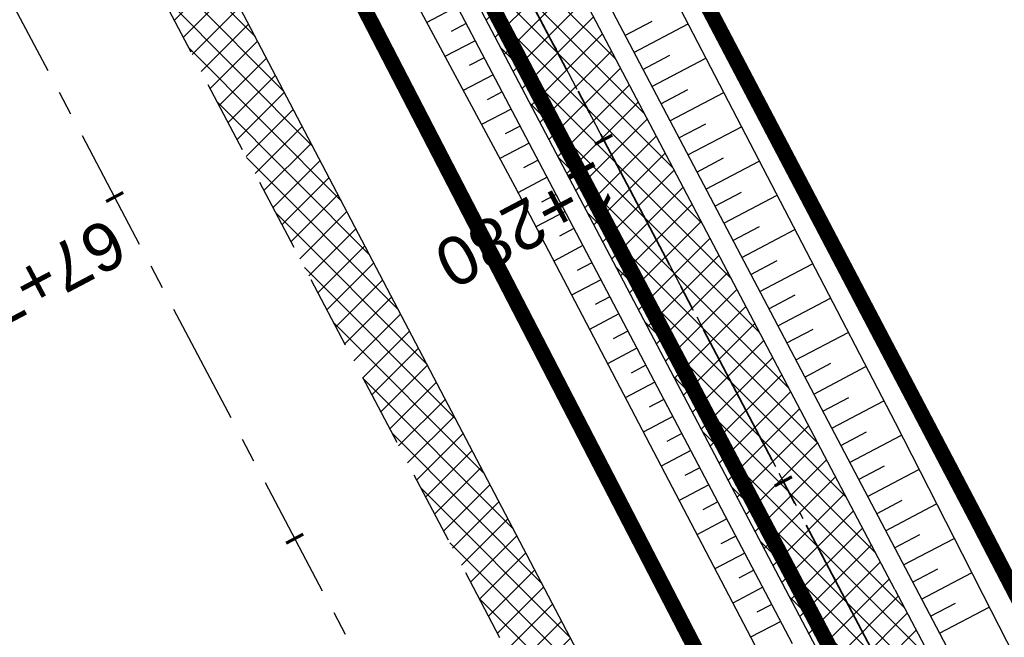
# Model space of a CAD drawing. Header units: metres. Extents: x 7529682 to 7533751, y 5721195 to 5727842.
# Tile 176 of 210: x 7530301 to 7530326, y 5726654 to 5726670. Entities that reach past the tile are written whole.
import ezdxf

# ---------------------------------------------------------------- set-up
doc = ezdxf.new("R2010")
doc.units = ezdxf.units.M
for name, pattern in [('817-dzialki-09-05-04$0$HIDDEN', [0.375, 0.25, -0.125]), ('ACAD_ISO05W100', [33, 24, -3, 0, -3, 0, -3]), ('CENTER', [50.800000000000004, 31.75, -6.35, 6.35, -6.35]), ('CENTER2', [28.575000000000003, 19.05, -3.175, 3.175, -3.175]), ('HIDDEN', [9.524999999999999, 6.35, -3.175])]:
    doc.linetypes.add(name, pattern=pattern)
for name, color, linetype in [('C-DROGI-SYTUACJA', 7, 'Continuous'), ('C-DROGI-SYTUACJA-ETYKIETY', 7, 'Continuous'), ('D-hatch-pobocza', 131, 'Continuous'), ('D-pobocza', 60, 'Continuous'), ('D-rowy', 160, 'Continuous'), ('D-skarpa', 2, 'Continuous'), ('D-skarpa-kreskowanie', 2, 'Continuous')]:
    doc.layers.add(name, color=color, linetype=linetype)
for name, color, linetype, lineweight, true_color in [('D-ewidencja-numery', 7, 'Continuous', 50, 0x40ff00), ('D-hatch-ciag-pieszo-rowerowy', 7, 'Continuous', 13, 0xff9f80), ('D-LR-etap-III', 7, '817-dzialki-09-05-04$0$HIDDEN', 50, 0x00008f)]:
    doc.layers.add(name, color=color, linetype=linetype, lineweight=lineweight, true_color=true_color)
for name, color, linetype, lineweight in [('D-krawędzie', 3, 'Continuous', 30), ('D-obrzeża', 2, 'Continuous', 30), ('D-oś', 10, 'CENTER', 30), ('D-pas-drogowy', 7, 'ACAD_ISO05W100', 50)]:
    doc.layers.add(name, color=color, linetype=linetype, lineweight=lineweight)
doc.layers.add('poprzeczki', color=7, linetype='Continuous', true_color=0x0000c7)
doc.styles.get("Standard").update_dxf_attribs({"font": 'arial.ttf'})
pattern_1 = [(45, (0, 0), (-0.3367596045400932, 0.3367596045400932), []), (135, (0, 0), (-0.3367596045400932, -0.3367596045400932), [])]

# ---------------------------------------------------------------- blocks, each defined once
blk = doc.blocks.new('AeccTickLine')
at = {"color": 0, "linetype": 'ByBlock', "lineweight": -2}
blk.add_line((0, 1), (-3.673819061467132e-16, -1), dxfattribs=at)

msp = doc.modelspace()

# ---------------------------------------------------------------- hatches: boundary and pattern name
at = {"layer": 'D-hatch-ciag-pieszo-rowerowy'}
h = msp.add_hatch(dxfattribs=at)
h.set_pattern_fill('ANSI37', color=256, scale=0.15, style=0)
h.set_pattern_definition(pattern_1)
h.paths.add_polyline_path([(7530290.543319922, 5726718.375739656, -0.05981638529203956), (7530286.288863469, 5726729.511308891), (7530285.062150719, 5726729.254160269, 0.06075633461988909), (7530289.361782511, 5726717.936811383), (7530322.48423269, 5726654.997800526), (7530323.289992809, 5726653.467806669), (7530324.387465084, 5726654.066463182), (7530323.589988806, 5726655.580727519)])
h.paths.add_polyline_path([(7530289.361782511, 5726717.936811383, -0.06075633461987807), (7530285.062150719, 5726729.254160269), (7530283.836125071, 5726728.997155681, 0.06169626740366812), (7530288.180245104, 5726717.497883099), (7530321.378060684, 5726654.415663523), (7530322.192520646, 5726652.869150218), (7530323.289992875, 5726653.467806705), (7530322.483990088, 5726654.998261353)])
at = {"layer": 'D-hatch-pobocza'}
h = msp.add_hatch(dxfattribs=at)
h.set_pattern_fill('ANSI37', color=256, scale=0.15, style=0)
h.set_pattern_definition(pattern_1)
h.paths.add_polyline_path([(7530484.05, 5726334.34), (7530471.92, 5726357.11), (7530458.95, 5726381.07), (7530447.57, 5726403.23), (7530435.55, 5726425.46), (7530424.34, 5726446.96), (7530408.219999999, 5726477.68), (7530396.719999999, 5726499.26), (7530381.74, 5726527.87), (7530371.44, 5726547.5), (7530359.58, 5726569.81), (7530349.42, 5726588.72), (7530332.29, 5726621.37), (7530323.719999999, 5726638.05), (7530306.54, 5726670.82), (7530298.559999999, 5726686.33), (7530287.259999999, 5726707.54), (7530284.291048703, 5726713.261271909), (7530282.669641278, 5726712.403913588), (7530284.501430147, 5726708.939695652), (7530291.375516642, 5726695.939652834), (7530296.045865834, 5726687.107244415), (7530304.46414878, 5726671.186868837), (7530316.603827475, 5726648.181421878), (7530333.058434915, 5726617.014067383), (7530350.00379698, 5726585.00616126), (7530367.257623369, 5726552.315762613), (7530385.762825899, 5726517.234589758), (7530404.054360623, 5726482.546167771), (7530421.086512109, 5726450.182125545), (7530442.441939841, 5726409.661369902), (7530463.421308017, 5726369.849931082), (7530489.269347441, 5726320.82820421), (7530506.411845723, 5726288.291398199), (7530524.314558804, 5726254.7836642), (7530540.549094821, 5726224.891183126), (7530548.272673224, 5726210.668598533), (7530551.69684983, 5726207.034942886), (7530543.21, 5726222.9), (7530538.34, 5726232.11), (7530533.7, 5726240.35), (7530511.95, 5726280.97), (7530499.24, 5726305.31)])

# ---------------------------------------------------------------- linework, layer by layer
at = {"layer": 'C-DROGI-SYTUACJA', "color": 10, "linetype": 'CENTER2', "lineweight": 35, "ltscale": 0.2}
msp.add_lwpolyline([(7530272.968742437, 5726756.474687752), (7530281.4242284, 5726740.503672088, -0.06508397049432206), (7530284.141528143, 5726733.216691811), (7530284.890711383, 5726729.972348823, 0.06446268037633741), (7530289.361782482, 5726717.936811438), (7530322.483990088, 5726654.998261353), (7530339.922145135, 5726621.886334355), (7530356.842028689, 5726589.483234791), (7530379.805704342, 5726546.278615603), (7530402.949350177, 5726502.004644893), (7530424.440206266, 5726461.024952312)], format="xyb", dxfattribs=at)
at = {"layer": 'D-ewidencja-numery', "color": 12, "ltscale": 15, "true_color": 0xc70000}
msp.add_lwpolyline([(7530277.509672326, 5726760.213143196), (7530286.036865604, 5726744.106684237), (7530288.097472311, 5726735.884066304), (7530290.393870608, 5726725.046963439), (7530296.17664807, 5726713.582980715), (7530302.726195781, 5726701.18226779), (7530325.685047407, 5726657.466383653), (7530343.243978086, 5726623.648592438), (7530360.229820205, 5726591.746871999), (7530383.20855044, 5726548.059469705), (7530406.017875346, 5726503.605514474), (7530427.464919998, 5726462.620289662)], dxfattribs=at)
at = {"layer": 'D-krawędzie', "linetype": 'HIDDEN', "ltscale": 0.3}
msp.add_lwpolyline([(7530276.00888925, 5726725.597700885), (7530279.7, 5726718.02), (7530284.501430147, 5726708.939695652), (7530291.375516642, 5726695.939652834), (7530296.045865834, 5726687.107244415), (7530304.46414878, 5726671.186868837), (7530316.603827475, 5726648.181421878), (7530333.058434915, 5726617.014067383), (7530350.00379698, 5726585.00616126), (7530367.257623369, 5726552.315762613), (7530385.762825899, 5726517.234589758), (7530404.054360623, 5726482.546167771), (7530421.086512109, 5726450.182125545), (7530442.441939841, 5726409.661369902), (7530463.421308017, 5726369.849931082), (7530489.269347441, 5726320.82820421), (7530506.411845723, 5726288.291398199), (7530524.314558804, 5726254.7836642), (7530540.549094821, 5726224.891183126), (7530548.24, 5726210.73)], dxfattribs=at)
at = {"layer": 'D-LR-etap-III', "ltscale": 10, "flags": 128}
msp.add_lwpolyline([(7531750.474471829, 5723895.103125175, 0.4, 0.4, 0), (7531750.505, 5723895.13, 0.4, 0.4, 0), (7531682.71, 5724022.92, 0.4, 0.4, 0), (7531619.177023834, 5724147.203692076, 0.4, 0.4, 0), (7531592.308960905, 5724198.48863389, 0.4, 0.4, 0), (7531553.263875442, 5724272.918564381, 0.4, 0.4, 0), (7531504.019999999, 5724366.79, 0.4, 0.4, 0), (7531482.09, 5724407.62, 0.4, 0.4, 0), (7531412.350402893, 5724541.182759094, 0.4, 0.4, 0), (7531388.463669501, 5724586.929768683, 0.4, 0.4, 0), (7531345.12, 5724669.94, 0.4, 0.4, 0), (7531127.66, 5725081.67, 0.4, 0.4, 0), (7531059.253139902, 5725211.040795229, 0.4, 0.4, 0), (7531008.007244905, 5725307.953830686, 0.4, 0.4, 0), (7530964.181635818, 5725390.835555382, 0.4, 0.4, 0), (7530914.557354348, 5725484.683561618, 0.4, 0.4, 0), (7530865.243241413, 5725577.493975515, 0.4, 0.4, 0), (7530840.085257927, 5725624.058651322, 0.4, 0.4, 0), (7530802.559525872, 5725694.924584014, 0.4, 0.4, 0), (7530755.54, 5725787.51, 0.4, 0.4, 0), (7530708.717810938, 5725876.303221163, 0.4, 0.4, 0), (7530695.12, 5725902.09, 0.4, 0.4, 0), (7530642.91397006, 5726001.07839487, 0.4, 0.4, 0), (7530634.934723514, 5726016.146615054, 0.4, 0.4, 0), (7530610.820000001, 5726061.929999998, 0.4, 0.4, 0), (7530610.820000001, 5726061.929999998, 0.4, 0.4, 0), (7530607.21, 5726063.51, 0.4, 0.4, 0), (7530597.42, 5726080.68, 0.4, 0.4, 0), (7530591.16, 5726088.44, 0.4, 0.4, 0), (7530581.28, 5726107.21, 0.4, 0.4, 0), (7530571.29, 5726130.56, 0.4, 0.4, 0), (7530549.554994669, 5726171.527317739, 0.4, 0.4, 0), (7530531.014309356, 5726206.473807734, 0.4, 0.4, 0), (7530516.461208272, 5726236.016618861, 0.4, 0.4, 0), (7530500.798929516, 5726266.141265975, 0.4, 0.4, 0), (7530491.349999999, 5726283.94, 0.4, 0.4, 0), (7530482.4, 5726303.41, 0.4, 0.4, 0), (7530482.4, 5726303.41, 0.4, 0.4, 0), (7530450.41, 5726357.28, 0.4, 0.4, 0), (7530397.759396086, 5726458.499907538, 0.4, 0.4, 0), (7530334.707815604, 5726583.664702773, 0.4, 0.4, 0), (7530303.939274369, 5726645.167943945, 0.4, 0.4, 0), (7530300.509779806, 5726651.777515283, 0.4, 0.4, 0), (7530289.213532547, 5726671.966724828, 0.4, 0.4, 0), (7530281.54, 5726685.57, 0.4, 0.4, 0), (7530261.37085633, 5726724.163374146, 0.4, 0.4, 0), (7530254.03, 5726738.21, 0.4, 0.4, 0), (7530197.219999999, 5726845.06, 0.4, 0.4, 0), (7530194.71, 5726849.15, 0.4, 0.4, 0), (7530195.92, 5726850.75, 0.4, 0.4, 0), (7530170.546669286, 5726892.961489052, 0.4, 0.4, 0), (7530143.174718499, 5726945.065838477, 0.4, 0.4, 0), (7530105.059999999, 5727018.32, 0.4, 0.4, 0), (7530100.059999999, 5727027.16, 0.4, 0.4, 0), (7530062.318670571, 5727099.625398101, 0.4, 0.4, 0), (7530015.378537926, 5727189.420463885, 0.4, 0.4, 0), (7529983.207960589, 5727250.206596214, 0.4, 0.4, 0), (7529953.284293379, 5727306.74720398, 0.4, 0.4, 0), (7529900.67053443, 5727406.15903814, 0.4, 0.4, 0), (7529890.630239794, 5727425.131178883, 0.4, 0.4, 0), (7529875.155383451, 5727454.426350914, 0.4, 0.4, 0), (7529857.560096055, 5727487.787346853, 0.4, 0.4, 0), (7529835.194401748, 5727530.19312405, 0.4, 0.4, 0), (7529811.740544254, 5727574.662079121, 0.4, 0.4, 0), (7529792.101859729, 5727611.922638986, 0.4, 0.4, 0), (7529768.066117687, 5727657.469613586, 0.4, 0.4, 0), (7529755.210566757, 5727682.131373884, 0.4, 0.4, 0), (7529753.309999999, 5727681.13, 0.4, 0.4, 0), (7529739.21, 5727707.77, 0.4, 0.4, 0), (7529735.394745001, 5727711.251990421, 0.4, 0.4, 0), (7529725.42, 5727730.2, 0.4, 0.4, 0), (7529723.55, 5727729.88, 0.4, 0.4, 0), (7529695.566668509, 5727782.932080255, 0.4, 0.4, 0), (7529717.67971874, 5727794.024357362, 0.4, 0.4, 0), (7529736.274870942, 5727758.647400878, 0.4, 0.4, 0), (7529736.274870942, 5727758.647400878, 0.4, 0.4, 0), (7529744.511003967, 5727750.406106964, 0.4, 0.4, 0), (7529744.511003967, 5727750.406106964, 0.4, 0.4, 0), (7529750.282568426, 5727738.549848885, 0.4, 0.4, 0), (7529777.108510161, 5727687.569424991, 0.4, 0.4, 0), (7529796.51537536, 5727651.329932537, 0.4, 0.4, 0), (7529814.937945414, 5727616.793170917, 0.4, 0.4, 0), (7529839.006722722, 5727572.303976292, 0.4, 0.4, 0), (7529860.617626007, 5727532.509108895, 0.4, 0.4, 0), (7529882.348967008, 5727491.504261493, 0.4, 0.4, 0), (7529904.865139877, 5727449.096370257, 0.4, 0.4, 0), (7529920.747384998, 5727418.884773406, 0.4, 0.4, 0), (7529946.676504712, 5727368.547487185, 0.4, 0.4, 0), (7529972.024701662, 5727320.573310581, 0.4, 0.4, 0), (7529987.740014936, 5727290.153392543, 0.4, 0.4, 0), (7529996.497385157, 5727273.661630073, 0.4, 0.4, 0), (7530017.541471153, 5727234.202689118, 0.4, 0.4, 0), (7530033.053657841, 5727204.864166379, 0.4, 0.4, 0), (7530051.622983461, 5727170.222745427, 0.4, 0.4, 0), (7530069.276612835, 5727137.015751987, 0.4, 0.4, 0), (7530089.385386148, 5727097.533639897, 0.4, 0.4, 0), (7530109.712512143, 5727060.746615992, 0.4, 0.4, 0), (7530136.769722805, 5727011.640131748, 0.4, 0.4, 0), (7530162.446686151, 5726962.743777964, 0.4, 0.4, 0), (7530187.674104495, 5726916.992101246, 0.4, 0.4, 0), (7530207.820739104, 5726879.335323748, 0.4, 0.4, 0), (7530230.625609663, 5726834.518686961, 0.4, 0.4, 0), (7530262.288093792, 5726776.61832811, 0.4, 0.4, 0), (7530277.509672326, 5726760.213143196, 0.4, 0.4, 0), (7530286.036865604, 5726744.106684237, 0.4, 0.4, 0), (7530288.097472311, 5726735.884066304, 0.4, 0.4, 0), (7530290.393870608, 5726725.046963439, 0.4, 0.4, 0), (7530296.17664807, 5726713.582980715, 0.4, 0.4, 0), (7530302.726195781, 5726701.18226779, 0.4, 0.4, 0), (7530325.685047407, 5726657.466383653, 0.4, 0.4, 0), (7530343.243978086, 5726623.648592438, 0.4, 0.4, 0), (7530360.229820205, 5726591.746871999, 0.4, 0.4, 0), (7530383.20855044, 5726548.059469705, 0.4, 0.4, 0), (7530406.017875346, 5726503.605514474, 0.4, 0.4, 0), (7530427.464919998, 5726462.620289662, 0.4, 0.4, 0), (7530447.9278544, 5726424.388014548, 0.4, 0.4, 0), (7530471.126878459, 5726379.920667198, 0.4, 0.4, 0), (7530490.501003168, 5726343.033350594, 0.4, 0.4, 0), (7530509.499458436, 5726306.733076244, 0.4, 0.4, 0), (7530529.890269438, 5726267.244072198, 0.4, 0.4, 0), (7530543.852446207, 5726238.990319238, 0.4, 0.4, 0), (7530554.808897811, 5726218.943990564, 0.4, 0.4, 0), (7530559.027108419, 5726212.223286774, 0.4, 0.4, 0), (7530563.060988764, 5726206.409670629, 0.4, 0.4, 0), (7530566.93354971, 5726200.463543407, 0.4, 0.4, 0), (7530569.771022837, 5726194.901501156, 0.4, 0.4, 0), (7530571.47319415, 5726191.282350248, 0.4, 0.4, 0), (7530572.839142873, 5726188.024533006, 0.4, 0.4, 0), (7530575.295071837, 5726182.034664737, 0.4, 0.4, 0), (7530579.736851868, 5726173.306070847, 0.4, 0.4, 0), (7530583.3, 5726167.41, 0.4, 0.4, 0), (7530593.4, 5726163.33, 0.4, 0.4, 0), (7530598.618375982, 5726155.264489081, 0.4, 0.4, 0), (7530608.258304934, 5726140.497132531, 0.4, 0.4, 0), (7530603.269999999, 5726136.83, 0.4, 0.4, 0), (7530606.53, 5726131.84, 0.4, 0.4, 0), (7530604.239057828, 5726124.21679044, 0.4, 0.4, 0), (7530605.847136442, 5726121.630127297, 0.4, 0.4, 0), (7530608.971611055, 5726116.164124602, 0.4, 0.4, 0), (7530618.114293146, 5726097.791111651, 0.4, 0.4, 0), (7530651.213125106, 5726034.959524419, 0.4, 0.4, 0), (7530670.243741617, 5725998.61095082, 0.4, 0.4, 0), (7530698.075474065, 5725945.952624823, 0.4, 0.4, 0), (7530716.505955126, 5725911.3051464, 0.4, 0.4, 0), (7530735.223454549, 5725875.667401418, 0.4, 0.4, 0), (7530752.504235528, 5725842.154920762, 0.4, 0.4, 0), (7530778.310652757, 5725793.501254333, 0.4, 0.4, 0), (7530797.499961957, 5725756.381811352, 0.4, 0.4, 0), (7530812.518974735, 5725728.28874362, 0.4, 0.4, 0), (7530820.039295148, 5725713.160404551, 0.4, 0.4, 0), (7530822.422446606, 5725710.193574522, 0.4, 0.4, 0), (7530833.154893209, 5725688.800634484, 0.4, 0.4, 0), (7530849.629354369, 5725656.158601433, 0.4, 0.4, 0), (7530867.98290276, 5725621.963939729, 0.4, 0.4, 0), (7530872.629809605, 5725612.88760475, 0.4, 0.4, 0), (7530880.354488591, 5725597.594500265, 0.4, 0.4, 0), (7530883.839446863, 5725593.389159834, 0.4, 0.4, 0), (7530891.782113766, 5725587.763349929, 0.4, 0.4, 0), (7530895.038670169, 5725584.280746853, 0.4, 0.4, 0), (7530897.033644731, 5725580.941110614, 0.4, 0.4, 0), (7530900.951646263, 5725579.945856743, 0.4, 0.4, 0), (7530904.80970798, 5725571.977328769, 0.4, 0.4, 0), (7530903.682362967, 5725568.566434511, 0.4, 0.4, 0), (7530908.900614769, 5725558.844845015, 0.4, 0.4, 0), (7530910.252030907, 5725545.671606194, 0.4, 0.4, 0), (7530912.872986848, 5725538.645543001, 0.4, 0.4, 0), (7530945.278171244, 5725478.464284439, 0.4, 0.4, 0), (7530959.692318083, 5725450.24628822, 0.4, 0.4, 0), (7531002.82670893, 5725368.192370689, 0.4, 0.4, 0), (7531044.703532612, 5725290.314293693, 0.4, 0.4, 0), (7531064.098839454, 5725253.212562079, 0.4, 0.4, 0), (7531083.010253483, 5725216.677517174, 0.4, 0.4, 0), (7531113.013137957, 5725158.465613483, 0.4, 0.4, 0), (7531137.364304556, 5725113.07076138, 0.4, 0.4, 0), (7531150.830830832, 5725086.711759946, 0.4, 0.4, 0), (7531159.745663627, 5725076.640848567, 0.4, 0.4, 0), (7531166.309999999, 5725074.58, 0.4, 0.4, 0), (7531172.29, 5725062.58, 0.4, 0.4, 0), (7531170.589828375, 5725055.605912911, 0.4, 0.4, 0), (7531173.732823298, 5725044.080706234, 0.4, 0.4, 0), (7531215.342008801, 5724964.859648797, 0.4, 0.4, 0), (7531238.054496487, 5724921.684649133, 0.4, 0.4, 0), (7531262.389821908, 5724875.282876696, 0.4, 0.4, 0), (7531295.587160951, 5724811.265731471, 0.4, 0.4, 0), (7531348.487908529, 5724712.362812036, 0.4, 0.4, 0), (7531363.740817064, 5724682.68394264, 0.4, 0.4, 0), (7531366.986905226, 5724675.865317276, 0.4, 0.4, 0), (7531382.541261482, 5724646.110625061, 0.4, 0.4, 0), (7531401.299165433, 5724610.874551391, 0.4, 0.4, 0), (7531428.964837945, 5724558.862274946, 0.4, 0.4, 0), (7531449.111202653, 5724520.397801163, 0.4, 0.4, 0), (7531477.292992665, 5724465.831467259, 0.4, 0.4, 0), (7531500.996290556, 5724421.112506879, 0.4, 0.4, 0), (7531512.121834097, 5724400.549045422, 0.4, 0.4, 0), (7531513.78163794, 5724396.757451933, 0.4, 0.4, 0), (7531526.32, 5724379.39, 0.4, 0.4, 0), (7531566.783642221, 5724302.73628205, 0.4, 0.4, 0), (7531612.277141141, 5724225.610079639, 0.4, 0.4, 0), (7531620.492868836, 5724210.547642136, 0.4, 0.4, 0), (7531631.578040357, 5724196.257865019, 0.4, 0.4, 0), (7531653.484221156, 5724152.433527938, 0.4, 0.4, 0), (7531661.150970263, 5724128.493551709, 0.4, 0.4, 0), (7531673.881448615, 5724101.186377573, 0.4, 0.4, 0), (7531684.690667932, 5724081.184137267, 0.4, 0.4, 0), (7531699.212076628, 5724051.170357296, 0.4, 0.4, 0), (7531704.034088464, 5724040.583605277, 0.4, 0.4, 0), (7531704.034088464, 5724040.583605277, 0.4, 0.4, 0), (7531703.912935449, 5724037.170021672, 0.4, 0.4, 0), (7531736.419851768, 5723969.232086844, 0.4, 0.4, 0), (7531738.285051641, 5723967.699360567, 0.4, 0.4, 0), (7531742.180915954, 5723962.346428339, 0.4, 0.4, 0), (7531744.286141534, 5723958.615526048, 0.4, 0.4, 0), (7531755.393260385, 5723944.192617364, 0.4, 0.4, 0), (7531758.69, 5723936.76, 0.4, 0.4, 0), (7531780.08, 5723929.25, 0.4, 0.4, 0), (7531792.611989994, 5723906.337708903, 0.4, 0.4, 0), (7531792.611989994, 5723906.337708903, 0.4, 0.4, 0), (7531756.962094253, 5723883.055323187, 0.4, 0.4, 0), (7531750.46, 5723895.130000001, 0.4, 0.4, 0), (7531750.46, 5723895.130000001, 0, 0, 0)], format="xyseb", dxfattribs=at)
at = {"layer": 'D-obrzeża', "linetype": 'ByBlock'}
msp.add_lwpolyline([(7530323.590404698, 5726655.57993753), (7530290.543319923, 5726718.375739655, -0.06446268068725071), (7530286.072248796, 5726730.411277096), (7530284.651601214, 5726736.563400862, 0.05112551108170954), (7530283.992383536, 5726738.493624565), (7530283.277000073, 5726740.048284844)], format="xyb", dxfattribs=at)
at = {"layer": 'D-obrzeża'}
msp.add_lwpolyline([(7530280.403423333, 5726739.320770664), (7530281.108464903, 5726737.814967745, -0.03898965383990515), (7530283.130020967, 5726732.041446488), (7530283.709173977, 5726729.53342054, 0.06446268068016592), (7530288.180245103, 5726717.497883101), (7530321.378060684, 5726654.415663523)], format="xyb", dxfattribs=at)
for points in [[(7530323.589988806, 5726655.580727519), (7530341.029165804, 5726622.466860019), (7530357.947949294, 5726590.065867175), (7530380.911493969, 5726546.861494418), (7530404.056743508, 5726502.584455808), (7530425.5474649, 5726461.605019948)], [(7530321.377991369, 5726654.415795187), (7530338.815124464, 5726621.305808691), (7530355.736108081, 5726588.900602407), (7530378.699914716, 5726545.695736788), (7530401.841956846, 5726501.424833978), (7530423.333197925, 5726460.444407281)]]:
    msp.add_lwpolyline(points, dxfattribs=at)
at = {"layer": 'D-oś', "ltscale": 0.03}
msp.add_lwpolyline([(7529994.784814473, 5727271.452278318), (7530014.918624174, 5727233.117987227), (7530030.611190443, 5727203.571422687), (7530048.95165067, 5727168.884096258), (7530066.58439081, 5727135.608591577), (7530088.791572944, 5727092.929201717), (7530119.442360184, 5727037.047053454), (7530133.979593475, 5727010.093640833), (7530160.01702296, 5726961.449550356), (7530183.786607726, 5726917.332915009), (7530204.666096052, 5726877.528243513), (7530227.908566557, 5726832.904262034), (7530259.102442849, 5726774.825526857, 0.06358496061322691), (7530264.988877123, 5726766.578101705), (7530268.469625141, 5726762.818326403, -0.06508397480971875), (7530272.968742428, 5726756.474687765), (7530281.424228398, 5726740.503672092, -0.06508397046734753), (7530284.141528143, 5726733.216691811), (7530284.890711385, 5726729.972348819, 0.06446268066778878), (7530289.361782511, 5726717.936811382), (7530322.48423269, 5726654.997800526)], format="xyb", dxfattribs=at)
at = {"layer": 'D-oś', "ltscale": 0.1}
msp.add_lwpolyline([(7530594.845000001, 5726110.895), (7530540.21, 5726214.45), (7530503.320056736, 5726286.650988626), (7530486.173361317, 5726319.195761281), (7530460.324927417, 5726368.21823651), (7530439.345630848, 5726408.029539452), (7530417.989237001, 5726448.552129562), (7530400.958415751, 5726480.913646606), (7530382.667120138, 5726515.601615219), (7530364.162298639, 5726550.68206594), (7530346.909504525, 5726583.37050876), (7530329.964237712, 5726615.378234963), (7530313.508365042, 5726646.547986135), (7530301.370075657, 5726669.550802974), (7530292.95179271, 5726685.471178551), (7530288.281443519, 5726694.303586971), (7530281.407357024, 5726707.303629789), (7530276.578826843, 5726716.435184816)], dxfattribs=at)
at = {"layer": 'D-pas-drogowy', "ltscale": 0.2, "flags": 128}
msp.add_lwpolyline([(7531633.018560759, 5724182.834272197, 0.4, 0.4, 0), (7531617.558899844, 5724211.608162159, 0.4, 0.4, 0), (7531566.783642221, 5724302.73628205, 0.4, 0.4, 0), (7531538.419082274, 5724356.469679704, 0.4, 0.4, 0), (7531526.32, 5724379.39, 0.4, 0.4, 0), (7531516.102085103, 5724393.607319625, 0.4, 0.4, 0.001485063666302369), (7531513.78037409, 5724396.837773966, 0.4, 0.4, 0), (7531501.87, 5724413.41, 0.4, 0.4, 0), (7531474.926107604, 5724464.507896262, 0.4, 0.4, 0), (7531446.200436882, 5724518.992313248, 0.4, 0.4, 0), (7531424.962185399, 5724559.262257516, 0.4, 0.4, 0), (7531398.444460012, 5724609.565801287, 0.4, 0.4, 0), (7531379.647455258, 5724645.216004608, 0.4, 0.4, 0), (7531365.23, 5724672.56, 0.4, 0.4, 0), (7531341.305752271, 5724717.915356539, 0.4, 0.4, 0), (7531312.899996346, 5724771.788898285, 0.4, 0.4, 0), (7531292.590923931, 5724810.306502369, 0.4, 0.4, 0), (7531259.391619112, 5724873.271351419, 0.4, 0.4, 0), (7531233.740401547, 5724921.922582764, 0.4, 0.4, 0), (7531203.072738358, 5724980.092044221, 0.4, 0.4, 0), (7531173.471398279, 5725036.225177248, 0.4, 0.4, 0), (7531168.269999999, 5725046.09, 0.4, 0.4, 0), (7531172.29, 5725062.58, 0.4, 0.4, 0), (7531166.309999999, 5725074.58, 0.4, 0.4, 0), (7531150.32, 5725079.6, 0.4, 0.4, 0), (7531141.5, 5725096.43, 0.4, 0.4, 0), (7531109.311735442, 5725157.814415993, 0.4, 0.4, 0), (7531086.641300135, 5725201.047918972, 0.4, 0.4, 0), (7531059.198258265, 5725253.383662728, 0.4, 0.4, 0), (7531028.206828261, 5725312.48946212, 0.4, 0.4, 0), (7530999.104694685, 5725367.990143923, 0.4, 0.4, 0), (7530956.247527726, 5725449.724815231, 0.4, 0.4, 0), (7530924.397774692, 5725510.463768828, 0.4, 0.4, 0), (7530897.509999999, 5725561.74, 0.4, 0.4, 0), (7530894.46, 5725566.14, 0.4, 0.4, 0), (7530892.16, 5725570.49, 0.4, 0.4, 0), (7530869.362688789, 5725613.307018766, 0.4, 0.4, 0), (7530861.693971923, 5725627.704613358, 0.4, 0.4, 0), (7530852.74, 5725644.52, 0.4, 0.4, 0), (7530831.509999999, 5725684.2, 0.4, 0.4, 0), (7530811.13, 5725722.52, 0.4, 0.4, 0), (7530792.3476413, 5725757.940652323, 0.4, 0.4, 0), (7530768.03, 5725803.8, 0.4, 0.4, 0), (7530748.768542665, 5725840.178507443, 0.4, 0.4, 0), (7530727.7, 5725879.97, 0.4, 0.4, 0), (7530712.0981582, 5725909.54523909, 0.4, 0.4, 0), (7530693.644105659, 5725944.645156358, 0.4, 0.4, 0), (7530665.702224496, 5725997.538976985, 0.4, 0.4, 0), (7530641.759999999, 5726042.88, 0.4, 0.4, 0), (7530616.5, 5726091.48, 0.4, 0.4, 0), (7530604.628439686, 5726114.319880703, 0.4, 0.4, -0.007762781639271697), (7530602.5, 5726118.43, 0.4, 0.4, 0), (7530603.992037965, 5726123.394821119, 0.4, 0.4, 0), (7530606.53, 5726131.84, 0.4, 0.4, 0), (7530603.269999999, 5726136.83, 0.4, 0.4, 0), (7530593.775620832, 5726151.368713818, 0.4, 0.4, 0), (7530590.202637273, 5726156.84001263, 0.4, 0.4, 0), (7530583.3, 5726167.41, 0.4, 0.4, 0), (7530580.578343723, 5726170.427567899, 0.4, 0.4, 0), (7530575.849999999, 5726175.67, 0.4, 0.4, 0), (7530569.009999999, 5726186.66, 0.4, 0.4, 0), (7530562.555322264, 5726199.189409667, 0.4, 0.4, 0), (7530555.67, 5726211.39, 0.4, 0.4, 0), (7530548.29, 5726224.23, 0.4, 0.4, 0), (7530540.58, 5726237.71, 0.4, 0.4, 0), (7530532.679999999, 5726252.65, 0.4, 0.4, 0), (7530524.059999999, 5726269.35, 0.4, 0.4, 0), (7530502.82, 5726309.91, 0.4, 0.4, 0), (7530488.83, 5726336.63, 0.4, 0.4, 0), (7530466.03, 5726380.16, 0.4, 0.4, 0), (7530438.469999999, 5726432.77, 0.4, 0.4, 0), (7530424.53, 5726459.09, 0.4, 0.4, 0), (7530401.63, 5726502.97, 0.4, 0.4, 0), (7530383.38, 5726538.06, 0.4, 0.4, 0), (7530353.969999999, 5726593.52, 0.4, 0.4, 0), (7530338.469999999, 5726622.74, 0.4, 0.4, 0), (7530322.009999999, 5726653.88, 0.4, 0.4, 0), (7530297.54, 5726700.33, 0.4, 0.4, 0), (7530287.38, 5726719.6, 0.4, 0.4, 0), (7530285.94993921, 5726722.315508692, 0.4, 0.4, 0), (7530280.259999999, 5726733.12, 0.4, 0.4, 0), (7530266.73, 5726758.74, 0.4, 0.4, 0), (7530260.42, 5726770.47, 0.4, 0.4, 0), (7530253.25, 5726783.82, 0.4, 0.4, 0), (7530244.95, 5726799.33, 0.4, 0.4, 0), (7530239.389999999, 5726808.49, 0.4, 0.4, 0), (7530238.29, 5726807.9, 0.4, 0.4, 0), (7530218.11, 5726850.67, 0.4, 0.4, 0), (7530175.906646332, 5726928.168028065, 0.4, 0.4, 0), (7530096.679999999, 5727076.15, 0.4, 0.4, 0), (7530094.679999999, 5727079.89, 0.4, 0.4, 0), (7530064.59693469, 5727135.522637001, 0.4, 0.4, 0), (7530046.730970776, 5727168.8921561, 0.4, 0.4, 0), (7530025.803045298, 5727208.461374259, 0.4, 0.4, 0), (7530012.846501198, 5727232.979315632, 0.4, 0.4, 0), (7529994.15, 5727268.45, 0.4, 0.4, 0), (7529981.670868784, 5727291.93018666, 0.4, 0.4, 0), (7529949.889999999, 5727351.73, 0.4, 0.4, 0), (7529924.75, 5727399.03, 0.4, 0.4, 0), (7529915.515824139, 5727417.099754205, 0.4, 0.4, 0), (7529885.83, 5727475.19, 0.4, 0.4, 0), (7529862.559999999, 5727519.97, 0.4, 0.4, 0), (7529852.984923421, 5727538.191086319, 0.4, 0.4, 0), (7529836.513084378, 5727569.51130111, 0.4, 0.4, 0), (7529815.36890814, 5727609.140983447, 0.4, 0.4, 0), (7529792.795203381, 5727651.247499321, 0.4, 0.4, 0), (7529774.199114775, 5727685.858348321, 0.4, 0.4, 0), (7529746.966026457, 5727736.059440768, 0.4, 0.4, 0), (7529733.92, 5727757.62, 0.4, 0.4, 0), (7529708.607472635, 5727806.388536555, 0.4, 0.4, 0), (7529688.491967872, 5727796.344621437, 0.4, 0.4, 0), (7529723.55, 5727729.88, 0.4, 0.4, 0), (7529725.42, 5727730.2, 0.4, 0.4, 0), (7529735.38, 5727711.28, 0.4, 0.4, 0), (7529739.21, 5727707.77, 0.4, 0.4, 0), (7529753.309999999, 5727681.13, 0.4, 0.4, 0), (7529755.178396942, 5727682.114424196, 0.4, 0.4, 0), (7529792.101859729, 5727611.922638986, 0.4, 0.4, 0), (7529811.740544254, 5727574.662079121, 0.4, 0.4, 0), (7529835.194401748, 5727530.19312405, 0.4, 0.4, 0), (7529857.560096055, 5727487.787346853, 0.4, 0.4, 0), (7529875.155383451, 5727454.426350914, 0.4, 0.4, 0), (7529890.630239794, 5727425.131178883, 0.4, 0.4, 0), (7529900.67053443, 5727406.15903814, 0.4, 0.4, 0), (7529953.284293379, 5727306.74720398, 0.4, 0.4, 0), (7529983.207960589, 5727250.206596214, 0.4, 0.4, 0), (7530015.378537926, 5727189.420463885, 0.4, 0.4, 0), (7530062.318670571, 5727099.625398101, 0.4, 0.4, 0), (7530100.059999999, 5727027.16, 0.4, 0.4, 0), (7530105.059999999, 5727018.32, 0.4, 0.4, 0), (7530143.174718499, 5726945.065838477, 0.4, 0.4, 0), (7530170.546669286, 5726892.961489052, 0.4, 0.4, 0), (7530195.92, 5726850.75, 0.4, 0.4, 0), (7530194.71, 5726849.15, 0.4, 0.4, 0), (7530197.219999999, 5726845.06, 0.4, 0.4, 0), (7530254.03, 5726738.21, 0.4, 0.4, 0), (7530261.37085633, 5726724.163374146, 0.4, 0.4, 0), (7530281.54, 5726685.57, 0.4, 0.4, 0), (7530289.213532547, 5726671.966724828, 0.4, 0.4, 0), (7530300.509779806, 5726651.777515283, 0.4, 0.4, 0), (7530303.939274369, 5726645.167943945, 0.4, 0.4, 0), (7530334.707815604, 5726583.664702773, 0.4, 0.4, 0), (7530397.759396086, 5726458.499907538, 0.4, 0.4, 0), (7530450.41, 5726357.28, 0.4, 0.4, 0), (7530482.4, 5726303.41, 0.4, 0.4, 0), (7530483.687990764, 5726301.003383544, 0.4, 0.4, 0), (7530491.349999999, 5726283.94, 0.4, 0.4, 0), (7530512.67, 5726243.78, 0.4, 0.4, 0), (7530529.429999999, 5726209.46, 0.4, 0.4, 0), (7530571.29, 5726130.56, 0.4, 0.4, 0), (7530581.28, 5726107.21, 0.4, 0.4, 0), (7530591.16, 5726088.44, 0.4, 0.4, 0), (7530597.42, 5726080.68, 0.4, 0.4, 0), (7530607.21, 5726063.51, 0.4, 0.4, 0), (7530610.820000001, 5726061.929999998, 0.4, 0.4, 0), (7530634.934723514, 5726016.146615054, 0.4, 0.4, 0), (7530642.91397006, 5726001.07839487, 0.4, 0.4, 0), (7530695.12, 5725902.09, 0.4, 0.4, 0), (7530708.717810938, 5725876.303221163, 0.4, 0.4, 0), (7530755.54, 5725787.51, 0.4, 0.4, 0), (7530802.559525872, 5725694.924584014, 0.4, 0.4, 0), (7530840.085257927, 5725624.058651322, 0.4, 0.4, 0), (7530865.243241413, 5725577.493975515, 0.4, 0.4, 0), (7530914.557354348, 5725484.683561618, 0.4, 0.4, 0), (7530964.181635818, 5725390.835555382, 0.4, 0.4, 0), (7531008.007244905, 5725307.953830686, 0.4, 0.4, 0), (7531059.253139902, 5725211.040795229, 0.4, 0.4, 0), (7531127.66, 5725081.67, 0.4, 0.4, 0), (7531345.12, 5724669.94, 0.4, 0.4, 0), (7531388.463669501, 5724586.929768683, 0.4, 0.4, 0), (7531412.350402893, 5724541.182759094, 0.4, 0.4, 0), (7531482.09, 5724407.62, 0.4, 0.4, 0), (7531504.019999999, 5724366.79, 0.4, 0.4, 0), (7531519.374444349, 5724337.520497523, 0.4, 0.4, 0), (7531563.748815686, 5724252.931583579, 0.4, 0.4, 0), (7531602.175111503, 5724179.681224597, 0.4, 0.4, 0), (7531619.177023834, 5724147.203692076, 0.4, 0.4, 0), (7531625.038493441, 5724135.63500206, 0.4, 0.4, 0), (7531656.796442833, 5724073.31633882, 0.4, 0.4, 0), (7531675.12, 5724037.36, 0.4, 0.4, 0), (7531682.71, 5724022.92, 0.4, 0.4, 0), (7531705.565196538, 5723979.810545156, 0.4, 0.4, 0), (7531736.605941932, 5723921.261514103, 0.4, 0.4, 0), (7531750.46, 5723895.130000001, 0.4, 0.4, 0), (7531740.769999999, 5723886.56, 0.4, 0.4, 0), (7531732.86, 5723885, 0.4, 0.4, 0), (7531722.179999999, 5723887.77, 0.4, 0.4, 0), (7531729.87, 5723862.17, 0.4, 0.4, 0), (7531742.92, 5723861.93, 0.4, 0.4, 0), (7531763.71, 5723859.52, 0.4, 0.4, 0), (7531768.42, 5723854.12, 0.4, 0.4, 0), (7531787.42, 5723817.97, 0.4, 0.4, 0), (7531795.57, 5723809.82, 0.4, 0.4, 0), (7531816.346897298, 5723819.850397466, 0.4, 0.4, 0), (7531816.346897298, 5723819.850397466, 0.4, 0.4, 0), (7531805.059999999, 5723843.23, 0.4, 0.4, 0), (7531803.61, 5723886.23, 0.4, 0.4, 0), (7531803.61, 5723886.23, 0.4, 0.4, 0), (7531780.08, 5723929.25, 0.4, 0.4, 0), (7531758.69, 5723936.76, 0.4, 0.4, 0), (7531749.3590272, 5723946.412126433, 0.4, 0.4, 0), (7531742.71, 5723953.29, 0.4, 0.4, 0), (7531735.177368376, 5723967.877529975, 0.4, 0.4, 0), (7531722.37, 5723992.68, 0.4, 0.4, 0), (7531705.041669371, 5724030.885563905, 0.4, 0.4, 0), (7531699.469999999, 5724043.17, 0.4, 0.4, 0), (7531692.69, 5724058.11, 0.4, 0.4, 0), (7531679.672010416, 5724084.016803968, 0.4, 0.4, 0), (7531674.55, 5724094.21, 0.4, 0.4, 0), (7531666.633166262, 5724114.002855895, 0.4, 0.4, 0), (7531649, 5724153.82, 0.4, 0.4, 0), (7531641.49, 5724149.34, 0.4, 0.4, 0), (7531626.04, 5724179.34, 0.4, 0.4, 0), (7531633.03, 5724182.84, 0, 0, 0)], format="xyseb", dxfattribs=at)
at = {"layer": 'D-pobocza'}
for points in [[(7530280.762279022, 5726737.631687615), (7530280.762279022, 5726737.631687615, -0.05307283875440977), (7530282.642841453, 5726731.928947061), (7530283.236559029, 5726729.357849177, 0.06446268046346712), (7530287.707630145, 5726717.32231178), (7530320.935591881, 5726654.182808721)], [(7530285.147583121, 5726736.637781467), (7530286.544863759, 5726730.58684841, 0.0644626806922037), (7530291.015934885, 5726718.551310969), (7530324.0328735, 5726655.812792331)], [(7530324.032388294, 5726655.813713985), (7530341.471974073, 5726622.699070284), (7530358.390317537, 5726590.298920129), (7530381.35380982, 5726547.094645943), (7530404.499700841, 5726502.816380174), (7530425.990268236, 5726461.837237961), (7530446.370276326, 5726422.955378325), (7530469.336376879, 5726378.969782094), (7530488.807806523, 5726342.142381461), (7530507.967036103, 5726305.936330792), (7530528.542599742, 5726266.548688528), (7530543.469982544, 5726237.456247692), (7530554.277020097, 5726217.508614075, 0.02043787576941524), (7530555.92928817, 5726214.735721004), (7530563.576532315, 5726203.018684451, -0.0241663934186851), (7530565.554246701, 5726199.642645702), (7530568.768209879, 5726193.493185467, -0.02149457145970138), (7530570.611299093, 5726189.564096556), (7530573.477839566, 5726182.700646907, 0.0225352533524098), (7530575.380208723, 5726178.66703158), (7530582.908951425, 5726164.406707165)]]:
    msp.add_lwpolyline(points, format="xyb", dxfattribs=at)
msp.add_lwpolyline([(7530424.34, 5726446.96), (7530408.219999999, 5726477.68), (7530396.719999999, 5726499.26), (7530381.74, 5726527.87), (7530371.44, 5726547.5), (7530359.58, 5726569.81), (7530349.42, 5726588.72), (7530332.29, 5726621.37), (7530323.719999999, 5726638.05), (7530306.54, 5726670.82), (7530298.559999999, 5726686.33), (7530287.259999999, 5726707.54), (7530284.291048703, 5726713.261271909), (7530282.669641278, 5726712.403913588)], dxfattribs=at)
at = {"layer": 'D-rowy', "linetype": 'HIDDEN', "ltscale": 0.1, "const_width": 0.4, "flags": 128}
msp.add_lwpolyline([(7530551.499172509, 5726212.266704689), (7530543.596747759, 5726226.236200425), (7530531.122140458, 5726249.920489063), (7530513.079232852, 5726284.071746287), (7530493.258053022, 5726321.227384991), (7530474.306713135, 5726357.906968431), (7530450.222123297, 5726402.719503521), (7530429.96750982, 5726441.4535147), (7530407.859108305, 5726483.738318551), (7530388.274906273, 5726520.930796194), (7530367.427952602, 5726560.808648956), (7530342.591333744, 5726608.109324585), (7530323.481608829, 5726644.276261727), (7530301.726796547, 5726686.325455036), (7530278.863028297, 5726729.804599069), (7530276.237700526, 5726736.773394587), (7530276.237700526, 5726736.773394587)], dxfattribs=at)
at = {"layer": 'D-skarpa', "linetype": 'Continuous'}
for points in [[(7530301.533030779, 5726687.840135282), (7530304.166323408, 5726683.57582296), (7530306.592825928, 5726679.202684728), (7530309.012766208, 5726674.826093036), (7530311.381624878, 5726670.422619), (7530313.743852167, 5726666.015655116), (7530320.15539817, 5726653.77281042), (7530320.703526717, 5726652.727038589), (7530325.345876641, 5726643.869896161), (7530327.63637752, 5726639.425170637), (7530328.011876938, 5726638.745786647), (7530329.687320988, 5726635.683277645), (7530334.774863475, 5726626.231598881)], [(7530309.571072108, 5726686.420140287), (7530314.316367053, 5726677.617180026), (7530316.687142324, 5726673.214714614), (7530321.295703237, 5726664.339796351), (7530323.599203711, 5726659.901926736), (7530325.336653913, 5726656.499511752), (7530325.873181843, 5726655.449599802), (7530333.052584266, 5726641.400438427), (7530334.654220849, 5726638.29905926), (7530339.620099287, 5726628.783307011)]]:
    msp.add_lwpolyline(points, dxfattribs=at)
at = {"layer": 'D-skarpa-kreskowanie', "linetype": 'Continuous'}
for p, q in [((7530312.253601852, 5726670.680255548, 107.3981814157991), (7530311.46576542, 5726670.265646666, 106.8046361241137)), ((7530312.486456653, 5726670.237786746, 107.3987394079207), (7530312.094222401, 5726670.031368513, 107.1032354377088)), ((7530316.602200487, 5726669.932496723, 107.5311799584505), (7530317.304847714, 5726670.302273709, 107.0018150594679)), ((7530316.835055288, 5726669.49002792, 107.5317379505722), (7530318.237922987, 5726670.228304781, 106.4748364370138)), ((7530312.719311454, 5726669.795317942, 107.3992974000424), (7530311.938210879, 5726669.38425389, 106.8108268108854)), ((7530312.952166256, 5726669.352849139, 107.399855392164), (7530312.563299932, 5726669.14820332, 107.1068887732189)), ((7530317.067910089, 5726669.047559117, 107.5322959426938), (7530317.768130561, 5726669.416058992, 107.00475932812)), ((7530317.30076489, 5726668.605090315, 107.5328539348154), (7530318.698779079, 5726669.340812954, 106.4796089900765)), ((7530313.185021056, 5726668.910380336, 107.4004133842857), (7530312.410656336, 5726668.502861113, 106.8170174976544)), ((7530313.417875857, 5726668.467911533, 107.4009713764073), (7530313.032377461, 5726668.265038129, 107.1105421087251)), ((7530317.533619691, 5726668.162621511, 107.5334119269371), (7530318.231413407, 5726668.529844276, 107.007703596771)), ((7530317.766474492, 5726667.720152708, 107.5339699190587), (7530319.159635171, 5726668.453321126, 106.4843815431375)), ((7530313.650730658, 5726668.025442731, 107.401529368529), (7530312.883101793, 5726667.621468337, 106.8232081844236)), ((7530313.883585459, 5726667.582973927, 107.4020873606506), (7530313.50145499, 5726667.381872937, 107.1141954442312)), ((7530317.999329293, 5726667.277683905, 107.5345279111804), (7530318.694696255, 5726667.643629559, 107.0106478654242)), ((7530318.232184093, 5726666.835215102, 107.535085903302), (7530319.620491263, 5726667.565829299, 106.4891540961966)), ((7530314.11644026, 5726667.140505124, 107.4026453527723), (7530313.355547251, 5726666.740075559, 106.8293988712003)), ((7530314.349295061, 5726666.698036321, 107.4032033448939), (7530313.970532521, 5726666.498707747, 107.1178487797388)), ((7530318.465038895, 5726666.392746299, 107.5356438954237), (7530319.157979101, 5726666.757414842, 107.0135921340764)), ((7530318.697893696, 5726665.950277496, 107.5362018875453), (7530320.081347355, 5726666.678337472, 106.4939266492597)), ((7530314.582149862, 5726666.255567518, 107.4037613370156), (7530313.826476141, 5726665.85788467, 106.834446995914)), ((7530314.815004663, 5726665.813098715, 107.4043193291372), (7530314.4367229, 5726665.614023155, 107.1193269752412)), ((7530318.930748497, 5726665.507808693, 107.536759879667), (7530319.621261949, 5726665.871200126, 107.0165364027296)), ((7530319.163603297, 5726665.065339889, 107.5373178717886), (7530320.542203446, 5726665.790845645, 106.4986992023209)), ((7530315.047859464, 5726665.370629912, 107.4048773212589), (7530314.290406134, 5726664.972010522, 106.8342222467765)), ((7530315.280714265, 5726664.928161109, 107.4054353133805), (7530314.901542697, 5726664.728617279, 107.1197725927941)), ((7530319.396458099, 5726664.622871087, 107.5378758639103), (7530320.084544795, 5726664.984985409, 107.0194806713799)), ((7530319.6293129, 5726664.180402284, 107.5384338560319), (7530321.003059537, 5726664.903353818, 106.5034717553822)), ((7530315.513569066, 5726664.485692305, 107.4059933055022), (7530314.754336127, 5726664.086136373, 106.8339974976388)), ((7530315.746423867, 5726664.043223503, 107.4065512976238), (7530315.366362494, 5726663.843211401, 107.120218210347)), ((7530319.8621677, 5726663.73793348, 107.5389918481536), (7530320.547827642, 5726664.098770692, 107.0224249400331)), ((7530320.095022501, 5726663.295464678, 107.5395498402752), (7530321.46385869, 5726664.015832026, 106.5082872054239)), ((7530315.979278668, 5726663.6007547, 107.4071092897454), (7530315.218266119, 5726663.200262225, 106.8337727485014)), ((7530316.212133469, 5726663.158285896, 107.4076672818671), (7530315.831182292, 5726662.957805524, 107.1206638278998)), ((7530320.327877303, 5726662.852995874, 107.5401078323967), (7530321.01104302, 5726663.212520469, 107.0254200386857)), ((7530320.560732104, 5726662.410527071, 107.5406658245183), (7530321.924558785, 5726663.128258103, 106.5131772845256)), ((7530316.444988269, 5726662.715817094, 107.4082252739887), (7530315.682196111, 5726662.314388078, 106.833547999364)), ((7530316.677843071, 5726662.27334829, 107.4087832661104), (7530316.29600209, 5726662.072399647, 107.1211094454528)), ((7530320.793586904, 5726661.968058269, 107.5412238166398), (7530321.474247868, 5726662.326264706, 107.028423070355)), ((7530321.026441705, 5726661.525589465, 107.5417818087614), (7530322.38525888, 5726662.240684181, 106.5180673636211)), ((7530316.910697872, 5726661.830879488, 107.409341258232), (7530316.146126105, 5726661.42851393, 106.8333232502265)), ((7530321.259296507, 5726661.083120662, 107.542339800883), (7530321.937452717, 5726661.44000894, 107.0314261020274)), ((7530317.143552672, 5726661.388410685, 107.4098992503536), (7530316.760821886, 5726661.18699377, 107.1215550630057)), ((7530321.492151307, 5726660.640651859, 107.5428977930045), (7530322.845958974, 5726661.353110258, 106.5229574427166)), ((7530317.376407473, 5726660.945941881, 107.4104572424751), (7530316.610056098, 5726660.542639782, 106.8330985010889)), ((7530317.609262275, 5726660.503473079, 107.4110152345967), (7530317.225641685, 5726660.301587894, 107.1220006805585)), ((7530321.725006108, 5726660.198183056, 107.5434557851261), (7530322.400657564, 5726660.553753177, 107.0344291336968)), ((7530321.957860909, 5726659.755714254, 107.5440137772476), (7530323.306659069, 5726660.465536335, 106.5278475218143)), ((7530317.842117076, 5726660.061004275, 107.4115732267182), (7530317.07398609, 5726659.656765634, 106.8328737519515)), ((7530322.19071571, 5726659.31324545, 107.5445717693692), (7530322.863862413, 5726659.667497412, 107.0374321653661)), ((7530318.074971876, 5726659.618535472, 107.4121312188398), (7530317.690461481, 5726659.416182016, 107.1224462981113)), ((7530322.423570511, 5726658.870776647, 107.5451297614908), (7530323.765213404, 5726659.576833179, 106.5343541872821)), ((7530318.307826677, 5726659.17606667, 107.4126892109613), (7530317.537916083, 5726658.770891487, 106.8326490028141)), ((7530318.540681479, 5726658.733597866, 107.4132472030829), (7530318.155281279, 5726658.530776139, 107.1228919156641)), ((7530322.656425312, 5726658.428307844, 107.5456877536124), (7530323.324524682, 5726658.779903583, 107.0423507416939)), ((7530322.889280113, 5726657.985839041, 107.546245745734), (7530324.220034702, 5726658.686165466, 106.5436732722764)), ((7530318.773536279, 5726658.291129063, 107.4138051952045), (7530318.001846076, 5726657.885017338, 106.8324242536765)), ((7530323.122134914, 5726657.543370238, 107.5468037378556), (7530323.784790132, 5726657.892100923, 107.0475682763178)), ((7530319.00639108, 5726657.84866026, 107.414363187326), (7530318.620101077, 5726657.645370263, 107.1233375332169)), ((7530323.354989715, 5726657.100901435, 107.5473617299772), (7530324.674856, 5726657.795497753, 106.5529923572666)), ((7530319.239245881, 5726657.406191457, 107.4149211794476), (7530318.465776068, 5726656.999143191, 106.8321995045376)), ((7530319.472100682, 5726656.963722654, 107.4154791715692), (7530319.084920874, 5726656.759964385, 107.123783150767)), ((7530323.587844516, 5726656.658432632, 107.5479197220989), (7530324.245055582, 5726657.004298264, 107.0527858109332)), ((7530323.820699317, 5726656.215963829, 107.5484777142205), (7530325.129677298, 5726656.904830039, 106.5623114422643)), ((7530319.704955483, 5726656.521253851, 107.4160371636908), (7530318.929706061, 5726656.113269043, 106.8319747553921)), ((7530319.937810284, 5726656.078785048, 107.4165951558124), (7530319.549740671, 5726655.874558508, 107.1242287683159)), ((7530324.053565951, 5726655.773501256, 107.5490357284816), (7530324.705233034, 5726656.116696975, 107.0580013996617)), ((7530324.286552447, 5726655.331101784, 107.5495939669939), (7530325.584441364, 5726656.014625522, 106.5716285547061)), ((7530320.170665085, 5726655.636316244, 107.4171531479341), (7530319.393636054, 5726655.227394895, 106.8317500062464)), ((7530320.403519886, 5726655.193847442, 107.4177111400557), (7530320.014560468, 5726654.989152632, 107.1246743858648)), ((7530324.519538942, 5726654.888702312, 107.5501522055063), (7530325.165760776, 5726655.229030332, 107.0632211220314)), ((7530324.752525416, 5726654.446302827, 107.5507102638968), (7530326.039523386, 5726655.12409093, 106.5809515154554)), ((7530320.636374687, 5726654.751378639, 107.4182691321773), (7530319.857566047, 5726654.341520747, 106.831525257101))]:
    msp.add_line(p, q, dxfattribs=at)

# ---------------------------------------------------------------- block references
at = {"layer": 'C-DROGI-SYTUACJA-ETYKIETY', "color": 2, "linetype": 'Continuous', "lineweight": 60, "xscale": 0.25, "yscale": 0.25, "zscale": 0.25, "rotation": 297.8200320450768}
for p in [(7530303.379591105, 5726665.742645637), (7530308.04654994, 5726656.89846703)]:
    msp.add_blockref('AeccTickLine', p, dxfattribs=at)
at = {"layer": 'poprzeczki', "color": 2, "linetype": 'Continuous', "lineweight": 60, "xscale": 0.25, "yscale": 0.25, "zscale": 0.25, "rotation": 297.7561559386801}
for p in [(7530316.047849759, 5726667.228162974), (7530320.704945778, 5726658.378786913)]:
    msp.add_blockref('AeccTickLine', p, dxfattribs=at)

# ---------------------------------------------------------------- texts
at = {"layer": 'C-DROGI-SYTUACJA-ETYKIETY', "color": 2}
for s, rotation, p in [('1+280', 207.7561559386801, (7530315.890639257, 5726666.721670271)), ('67+760', 207.8200320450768, (7530303.222945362, 5726665.235977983))]:
    msp.add_text(s, height=1.25, rotation=rotation, dxfattribs=at).set_placement(p)

doc.saveas('drawing.dxf')
